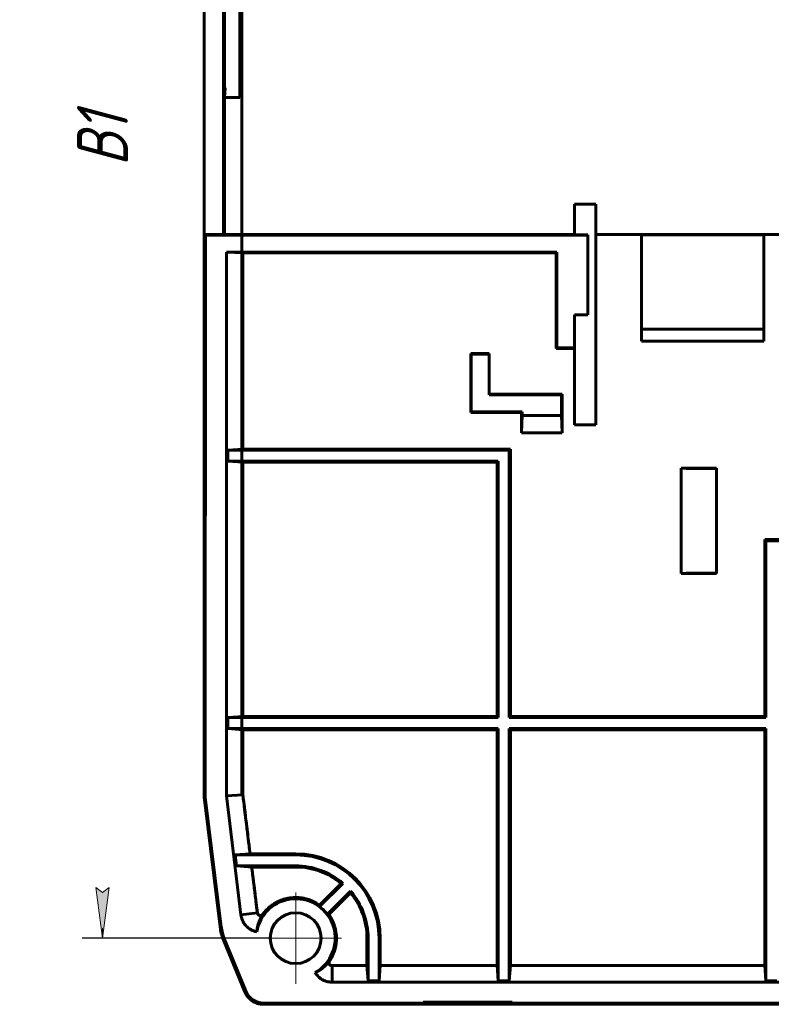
# Model space of a CAD drawing. Header units: millimetres. Extents: x 0 to 594, y 0 to 420.
# Tile 14 of 18: x 391 to 465, y 132 to 228. Entities that reach past the tile are written whole.
import ezdxf

# ---------------------------------------------------------------- set-up
doc = ezdxf.new("R2010")
doc.units = ezdxf.units.MM
for name, pattern in [('K5LT_AXLED', [19.5, 15, -1.5, 1.5, -1.5]), ('K5LT_BASIC', [0]), ('K5LT_THIN', [0])]:
    doc.linetypes.add(name, pattern=pattern)
doc.layers.add('Системный слой', color=7, linetype='Continuous')
doc.styles.add('KDIMTEXTSTYLE', font='GOST_AU.SHX', dxfattribs={"width": 0.96, "oblique": 15, "height": 5})
doc.dimstyles.new('KDIMSTYLE (1.00)', dxfattribs={"dimtxt": 5, "dimasz": 1, "dimexe": 2, "dimexo": 0, "dimgap": 1, "dimtad": 1, "dimtxsty": 'KDIMTEXTSTYLE', "dimsah": 1, "dimcen": 0, "dimdle": 1, "dimadec": 0, "dimazin": 0, "dimtfac": 0.667, "dimtmove": 0, "dimatfit": 3, "dimfxl": 1, "dimtvp": 1, "dimtolj": 1, "dimtzin": 0, "dimarcsym": 0})

# ---------------------------------------------------------------- blocks, each defined once
blk = doc.blocks.new('U16')
at = {"layer": 'Системный слой', "color": 150, "linetype": 'K5LT_BASIC', "lineweight": 60, "true_color": 0x0080ff}
for p, q in [((458.914, 131.657), (458.841, 131.657)), ((459.565, 131.657), (459.485, 131.657))]:
    blk.add_line(p, q, dxfattribs=at)
blk = doc.blocks.new('U18')
at = {"layer": 'Системный слой', "color": 150, "linetype": 'K5LT_BASIC', "lineweight": 60, "true_color": 0x0080ff}
for p, q in [((437.67, 131.657), (437.352, 131.657)), ((437.751, 131.657), (437.737, 131.657))]:
    blk.add_line(p, q, dxfattribs=at)
blk = doc.blocks.new('U27')
at = {"layer": 'Системный слой', "color": 150, "linetype": 'K5LT_BASIC', "lineweight": 60, "true_color": 0x0080ff}
for p, q in [((457.928, 131.657), (457.895, 131.657)), ((458.484, 131.657), (458.456, 131.657))]:
    blk.add_line(p, q, dxfattribs=at)
blk = doc.blocks.new('U38')
at = {"layer": 'Системный слой', "color": 150, "linetype": 'K5LT_BASIC', "lineweight": 60, "true_color": 0x0080ff}
for p, q in [((458.914, 131.657), (458.84, 131.657)), ((459.557, 131.657), (459.24, 131.657))]:
    blk.add_line(p, q, dxfattribs=at)
blk = doc.blocks.new('U46')
at = {"layer": 'Системный слой', "color": 150, "linetype": 'K5LT_BASIC', "lineweight": 60, "true_color": 0x0080ff}
for p, q in [((445.177, 131.657), (445.567, 131.657)), ((445.575, 131.657), (445.575, 131.657))]:
    blk.add_line(p, q, dxfattribs=at)
blk = doc.blocks.new('U47')
at = {"layer": 'Системный слой', "color": 150, "linetype": 'K5LT_BASIC', "lineweight": 60, "true_color": 0x0080ff}
for p, q in [((448.408, 131.657), (448.375, 131.657)), ((448.964, 131.657), (448.936, 131.657))]:
    blk.add_line(p, q, dxfattribs=at)
blk = doc.blocks.new('U52')
at = {"layer": 'Системный слой', "color": 150, "linetype": 'K5LT_BASIC', "lineweight": 60, "true_color": 0x0080ff}
for p, q in [((456.588, 131.657), (456.699, 131.657)), ((457.26, 131.657), (457.333, 131.657))]:
    blk.add_line(p, q, dxfattribs=at)
blk = doc.blocks.new('U58')
at = {"layer": 'Системный слой', "color": 150, "linetype": 'K5LT_BASIC', "lineweight": 60, "true_color": 0x0080ff}
for p, q in [((439.085, 131.657), (439.19, 131.657)), ((439.686, 131.657), (439.821, 131.657))]:
    blk.add_line(p, q, dxfattribs=at)
blk = doc.blocks.new('U60')
at = {"layer": 'Системный слой', "color": 150, "linetype": 'K5LT_BASIC', "lineweight": 60, "true_color": 0x0080ff}
for p, q in [((445.537, 131.657), (445.511, 131.657)), ((445.575, 131.657), (445.574, 131.657))]:
    blk.add_line(p, q, dxfattribs=at)
blk = doc.blocks.new('U65')
at = {"layer": 'Системный слой', "color": 150, "linetype": 'K5LT_BASIC', "lineweight": 60, "true_color": 0x0080ff}
for p, q in [((442.474, 131.657), (442.473, 131.657)), ((443.06, 131.657), (442.779, 131.657))]:
    blk.add_line(p, q, dxfattribs=at)
blk = doc.blocks.new('U67')
at = {"layer": 'Системный слой', "color": 150, "linetype": 'K5LT_BASIC', "lineweight": 60, "true_color": 0x0080ff}
for p, q in [((451.994, 131.657), (451.993, 131.657)), ((452.695, 131.657), (452.299, 131.657))]:
    blk.add_line(p, q, dxfattribs=at)
blk = doc.blocks.new('U68')
at = {"layer": 'Системный слой', "color": 150, "linetype": 'K5LT_BASIC', "lineweight": 60, "true_color": 0x0080ff}
for p, q in [((461.514, 131.657), (461.513, 131.657)), ((462.215, 131.657), (461.819, 131.657))]:
    blk.add_line(p, q, dxfattribs=at)
blk = doc.blocks.new('U71')
at = {"layer": 'Системный слой', "color": 30, "linetype": 'K5LT_AXLED', "lineweight": 18, "true_color": 0xff8000}
for q in [(418.087, 142.657), (413.587, 138.157), (418.087, 133.657), (422.587, 138.157)]:
    blk.add_line((418.087, 138.157), q, dxfattribs=at)
blk = doc.blocks.new('KDIMARROW_01')
at = {"layer": 'Системный слой'}
blk.add_hatch(color=0, dxfattribs=at).paths.add_polyline_path([(0, 0), (-5, 0.658), (-4.5, 0), (-5, -0.658)])
at = {"layer": 'Системный слой', "color": 0, "linetype": 'K5LT_THIN', "lineweight": 18}
for p, q in [((-4.5, 0), (-5, 0.658)), ((-5, 0.658), (0, 0)), ((0, 0), (-5, -0.658)), ((-5, -0.658), (-4.5, 0)), ((0, 0), (-1, 0))]:
    blk.add_line(p, q, dxfattribs=at)

msp = doc.modelspace()

# ---------------------------------------------------------------- linework, layer by layer
at = {"layer": 'Системный слой', "color": 150, "linetype": 'K5LT_BASIC', "lineweight": 60, "true_color": 0x0080ff}
for p, q in [((412.779, 152.246), (412.779, 280.437)), ((412.779, 152.246), (412.779, 280.437)), ((409.087, 175.907), (409.087, 257.407)), ((409.087, 175.907), (409.087, 257.407)), ((410.987, 207.342), (410.987, 244.652)), ((410.987, 207.342), (410.987, 244.652)), ((411.087, 244.652), (411.087, 207.342)), ((411.087, 244.652), (411.087, 207.342)), ((412.597, 231.152), (412.598, 220.843)), ((412.597, 231.152), (412.598, 220.843)), ((411.097, 220.842), (411.14, 221.784)), ((411.097, 220.842), (411.14, 221.784)), ((411.097, 220.842), (412.598, 220.843)), ((411.097, 220.842), (412.598, 220.843)), ((411.097, 220.842), (411.097, 207.349)), ((411.097, 220.842), (411.097, 207.349)), ((447.587, 210.353), (445.487, 210.353)), ((445.487, 207.353), (445.487, 210.353)), ((447.587, 210.353), (445.487, 210.353)), ((445.487, 207.353), (445.487, 210.353)), ((447.587, 207.353), (447.587, 210.353)), ((447.587, 207.353), (447.587, 210.353)), ((409.093, 207.342), (409.087, 152.018)), ((409.093, 207.342), (409.087, 152.018)), ((409.093, 207.342), (409.205, 207.286)), ((409.093, 207.342), (411.087, 207.342)), ((409.093, 207.342), (409.205, 207.286)), ((409.093, 207.342), (411.087, 207.342)), ((409.205, 207.286), (409.199, 152.025)), ((409.205, 207.286), (409.199, 152.025)), ((446.787, 207.29), (409.205, 207.286)), ((446.787, 207.29), (409.205, 207.286)), ((411.087, 207.342), (411.097, 207.349)), ((411.087, 207.342), (411.097, 207.349)), ((445.487, 207.353), (411.097, 207.349)), ((445.487, 207.353), (411.097, 207.349)), ((445.487, 207.311), (445.487, 207.353)), ((445.487, 207.311), (445.487, 207.353)), ((446.787, 207.311), (445.487, 207.311)), ((446.787, 207.311), (445.487, 207.311)), ((446.787, 207.29), (446.787, 207.311)), ((446.787, 207.29), (446.787, 207.311)), ((446.787, 199.454), (446.787, 207.29)), ((446.787, 199.454), (446.787, 207.29)), ((468.587, 207.355), (447.587, 207.353)), ((468.587, 207.355), (447.587, 207.353)), ((447.587, 207.353), (447.587, 207.351)), ((447.587, 207.353), (447.587, 207.351)), ((452.087, 207.352), (447.587, 207.351)), ((452.087, 207.352), (447.587, 207.351)), ((447.587, 188.653), (447.587, 207.351)), ((447.587, 188.653), (447.587, 207.351)), ((452.087, 207.352), (452.087, 207.331)), ((452.087, 207.352), (452.087, 207.331)), ((464.087, 207.332), (452.087, 207.331)), ((464.087, 207.332), (452.087, 207.331)), ((452.087, 207.331), (452.087, 198.053)), ((452.087, 207.331), (452.087, 198.053)), ((464.087, 207.353), (464.087, 207.332)), ((468.587, 207.353), (464.087, 207.353)), ((464.087, 207.353), (464.087, 207.332)), ((468.587, 207.353), (464.087, 207.353)), ((464.087, 198.053), (464.087, 207.332)), ((464.087, 198.053), (464.087, 207.332)), ((411.265, 205.608), (412.887, 205.547)), ((411.265, 205.608), (443.748, 205.608)), ((411.265, 152.154), (411.265, 205.608)), ((411.265, 205.608), (412.887, 205.547)), ((411.265, 205.608), (443.748, 205.608)), ((411.265, 152.154), (411.265, 205.608)), ((443.687, 205.547), (412.887, 205.547)), ((443.687, 205.547), (412.887, 205.547)), ((443.687, 205.547), (443.748, 205.608)), ((443.687, 205.547), (443.748, 205.608)), ((443.687, 205.547), (443.687, 196.154)), ((443.687, 205.547), (443.687, 196.154)), ((443.748, 205.608), (443.748, 196.215)), ((443.748, 205.608), (443.748, 196.215)), ((445.487, 199.454), (446.787, 199.454)), ((445.487, 196.215), (445.487, 199.454)), ((445.487, 199.454), (446.787, 199.454)), ((445.487, 196.215), (445.487, 199.454)), ((452.087, 198.053), (464.087, 198.053)), ((452.087, 196.853), (452.087, 198.053)), ((452.087, 198.053), (464.087, 198.053)), ((452.087, 196.853), (452.087, 198.053)), ((464.087, 198.053), (464.087, 196.853)), ((464.087, 198.053), (464.087, 196.853)), ((452.087, 196.853), (464.087, 196.853)), ((452.087, 196.853), (464.087, 196.853)), ((437.087, 195.65), (435.287, 195.65)), ((435.348, 195.589), (435.287, 195.65)), ((435.287, 195.65), (435.287, 189.85)), ((437.087, 195.65), (435.287, 195.65)), ((435.348, 195.589), (435.287, 195.65)), ((435.287, 195.65), (435.287, 189.85)), ((437.087, 195.589), (435.348, 195.589)), ((435.348, 195.589), (435.348, 189.911)), ((437.087, 195.589), (435.348, 195.589)), ((435.348, 195.589), (435.348, 189.911)), ((437.087, 195.589), (437.087, 195.65)), ((437.087, 195.589), (437.087, 195.65)), ((437.087, 191.589), (437.087, 195.589)), ((437.087, 191.589), (437.087, 195.589)), ((443.748, 196.215), (443.687, 196.154)), ((443.748, 196.215), (443.687, 196.154)), ((443.687, 196.154), (445.487, 196.154)), ((443.687, 196.154), (445.487, 196.154)), ((443.748, 196.215), (445.487, 196.215)), ((443.748, 196.215), (445.487, 196.215)), ((445.487, 196.215), (445.487, 196.154)), ((445.487, 196.215), (445.487, 196.154)), ((445.487, 196.154), (445.487, 188.653)), ((445.487, 196.154), (445.487, 188.653)), ((444.287, 191.65), (437.087, 191.65)), ((444.287, 191.65), (437.087, 191.65)), ((444.226, 191.589), (437.087, 191.589)), ((444.226, 191.589), (437.087, 191.589)), ((444.226, 191.589), (444.287, 191.65)), ((444.226, 191.589), (444.287, 191.65)), ((444.226, 189.55), (444.226, 191.589)), ((444.226, 189.55), (444.226, 191.589)), ((444.287, 191.65), (444.287, 187.85)), ((444.287, 191.65), (444.287, 187.85)), ((435.348, 189.911), (435.287, 189.85)), ((435.348, 189.911), (435.287, 189.85)), ((435.287, 189.85), (440.287, 189.85)), ((435.287, 189.85), (440.287, 189.85)), ((435.348, 189.911), (440.348, 189.911)), ((435.348, 189.911), (440.348, 189.911)), ((440.287, 189.85), (440.348, 189.911)), ((440.287, 189.85), (440.348, 189.911)), ((440.287, 189.85), (440.287, 187.85)), ((440.287, 189.85), (440.287, 187.85)), ((440.348, 189.911), (440.348, 189.55)), ((440.348, 189.911), (440.348, 189.55)), ((440.287, 187.85), (440.348, 189.55)), ((440.287, 187.85), (440.348, 189.55)), ((440.348, 189.55), (444.226, 189.55)), ((440.348, 189.55), (444.226, 189.55)), ((444.226, 189.55), (444.287, 187.85)), ((444.226, 189.55), (444.287, 187.85)), ((440.287, 187.85), (444.287, 187.85)), ((440.287, 187.85), (444.287, 187.85)), ((445.487, 188.653), (447.587, 188.653)), ((445.487, 188.653), (447.587, 188.653)), ((411.404, 186.145), (412.887, 186.257)), ((411.404, 186.145), (412.887, 186.257)), ((411.404, 186.145), (411.404, 185.069)), ((439.075, 186.145), (411.404, 186.145)), ((411.404, 186.145), (411.404, 185.069)), ((439.075, 186.145), (411.404, 186.145)), ((412.887, 186.257), (439.187, 186.257)), ((412.887, 186.257), (439.187, 186.257)), ((439.187, 186.257), (439.075, 186.145)), ((439.187, 186.257), (439.075, 186.145)), ((439.075, 159.845), (439.075, 186.145)), ((439.075, 159.845), (439.075, 186.145)), ((439.187, 186.257), (439.187, 159.957)), ((439.187, 186.257), (439.187, 159.957)), ((412.887, 184.957), (411.404, 185.069)), ((411.404, 185.069), (437.999, 185.069)), ((412.887, 184.957), (411.404, 185.069)), ((411.404, 185.069), (437.999, 185.069)), ((437.887, 184.957), (412.887, 184.957)), ((437.887, 184.957), (412.887, 184.957)), ((437.887, 184.957), (437.999, 185.069)), ((437.887, 184.957), (437.999, 185.069)), ((437.887, 159.957), (437.887, 184.957)), ((437.887, 159.957), (437.887, 184.957)), ((437.999, 185.069), (437.999, 159.845)), ((437.999, 185.069), (437.999, 159.845)), ((455.976, 184.393), (455.976, 174.021)), ((455.976, 184.393), (459.462, 184.393)), ((455.976, 184.393), (455.976, 174.021)), ((455.976, 184.393), (459.462, 184.393)), ((459.462, 184.357), (456.462, 184.357)), ((459.462, 184.357), (456.462, 184.357)), ((459.462, 174.021), (459.462, 184.393)), ((459.462, 174.021), (459.462, 184.393)), ((464.187, 177.353), (475.887, 177.354)), ((464.187, 177.353), (475.887, 177.354)), ((464.187, 159.957), (464.187, 177.353)), ((464.187, 177.353), (464.299, 177.241)), ((464.187, 159.957), (464.187, 177.353)), ((464.187, 177.353), (464.299, 177.241)), ((464.299, 177.241), (475.999, 177.243)), ((464.299, 177.241), (475.999, 177.243)), ((464.299, 177.241), (464.299, 159.845)), ((464.299, 177.241), (464.299, 159.845)), ((409.087, 175.607), (409.087, 175.907)), ((409.087, 175.607), (409.087, 175.907)), ((409.087, 175.307), (409.087, 175.607)), ((409.087, 175.607), (409.09, 175.607)), ((409.087, 175.307), (409.087, 175.607)), ((409.087, 175.607), (409.09, 175.607)), ((409.087, 175.307), (409.087, 175.007)), ((409.087, 175.307), (409.087, 175.007)), ((409.087, 174.707), (409.087, 175.007)), ((409.087, 174.707), (409.087, 175.007)), ((409.089, 174.707), (409.087, 174.707)), ((409.087, 174.407), (409.087, 174.707)), ((409.089, 174.707), (409.087, 174.707)), ((409.087, 174.407), (409.087, 174.707)), ((409.087, 158.907), (409.087, 174.407)), ((409.087, 158.907), (409.087, 174.407)), ((459.462, 174.021), (455.976, 174.021)), ((459.462, 174.021), (455.976, 174.021)), ((456.462, 174.058), (459.462, 174.058)), ((456.462, 174.058), (459.462, 174.058)), ((411.404, 159.845), (412.887, 159.957)), ((411.404, 159.845), (412.887, 159.957)), ((437.999, 159.845), (411.404, 159.845)), ((411.404, 159.845), (411.404, 158.769)), ((437.999, 159.845), (411.404, 159.845)), ((411.404, 159.845), (411.404, 158.769)), ((412.887, 159.957), (437.887, 159.957)), ((412.887, 159.957), (437.887, 159.957)), ((437.887, 159.957), (437.999, 159.845)), ((437.887, 159.957), (437.999, 159.845)), ((439.187, 159.957), (439.075, 159.845)), ((439.187, 159.957), (439.075, 159.845)), ((464.299, 159.845), (439.075, 159.845)), ((464.299, 159.845), (439.075, 159.845)), ((439.187, 159.957), (464.187, 159.957)), ((439.187, 159.957), (464.187, 159.957)), ((464.187, 159.957), (464.299, 159.845)), ((464.187, 159.957), (464.299, 159.845)), ((409.087, 158.607), (409.087, 158.907)), ((409.087, 158.607), (409.087, 158.907)), ((409.087, 158.607), (409.088, 158.607)), ((409.087, 158.307), (409.087, 158.607)), ((409.087, 158.607), (409.088, 158.607)), ((409.087, 158.307), (409.087, 158.607)), ((409.087, 158.307), (409.087, 158.007)), ((409.087, 158.307), (409.087, 158.007)), ((409.087, 157.707), (409.087, 158.007)), ((409.087, 157.707), (409.087, 158.007)), ((412.887, 158.657), (411.404, 158.769)), ((411.404, 158.769), (437.999, 158.769)), ((412.887, 158.657), (411.404, 158.769)), ((411.404, 158.769), (437.999, 158.769)), ((412.887, 158.657), (437.887, 158.657)), ((412.887, 158.657), (437.887, 158.657)), ((437.887, 158.657), (437.999, 158.769)), ((437.887, 158.657), (437.999, 158.769)), ((437.887, 135.457), (437.887, 158.657)), ((437.887, 135.457), (437.887, 158.657)), ((437.999, 158.769), (437.999, 133.974)), ((437.999, 158.769), (437.999, 133.974)), ((439.187, 158.657), (439.075, 158.769)), ((439.075, 158.769), (464.299, 158.769)), ((439.075, 133.974), (439.075, 158.769)), ((439.187, 158.657), (439.075, 158.769)), ((439.075, 158.769), (464.299, 158.769)), ((439.075, 133.974), (439.075, 158.769)), ((439.187, 158.657), (464.187, 158.657)), ((439.187, 135.457), (439.187, 158.657)), ((439.187, 158.657), (464.187, 158.657)), ((439.187, 135.457), (439.187, 158.657)), ((464.187, 158.657), (464.299, 158.769)), ((464.187, 158.657), (464.299, 158.769)), ((464.187, 135.457), (464.187, 158.657)), ((464.187, 135.457), (464.187, 158.657)), ((464.299, 158.769), (464.299, 133.974)), ((464.299, 158.769), (464.299, 133.974)), ((409.087, 157.407), (409.087, 157.707)), ((409.088, 157.707), (409.087, 157.707)), ((409.087, 157.407), (409.087, 157.707)), ((409.088, 157.707), (409.087, 157.707)), ((409.087, 152.018), (409.087, 157.407)), ((409.087, 152.018), (409.087, 157.407)), ((409.199, 152.025), (409.087, 152.018)), ((409.199, 152.025), (409.087, 152.018)), ((409.087, 152.018), (410.652, 139.273)), ((409.087, 152.018), (410.652, 139.273)), ((409.199, 152.025), (410.763, 139.286)), ((409.199, 152.025), (410.763, 139.286)), ((412.887, 152.253), (411.265, 152.154)), ((412.887, 152.253), (411.265, 152.154)), ((412.702, 140.451), (411.265, 152.154)), ((412.702, 140.451), (411.265, 152.154)), ((412.118, 146.345), (413.599, 146.457)), ((412.118, 146.345), (413.599, 146.457)), ((418.087, 146.345), (412.118, 146.345)), ((412.118, 146.345), (412.25, 145.269)), ((418.087, 146.345), (412.118, 146.345)), ((412.118, 146.345), (412.25, 145.269)), ((418.087, 146.457), (413.599, 146.457)), ((418.087, 146.457), (413.599, 146.457)), ((418.087, 145.269), (412.25, 145.269)), ((413.758, 145.157), (412.25, 145.269)), ((418.087, 145.269), (412.25, 145.269)), ((413.758, 145.157), (412.25, 145.269)), ((413.758, 145.157), (418.087, 145.157)), ((413.758, 145.157), (418.087, 145.157)), ((422.556, 143.545), (420.418, 141.408)), ((422.556, 143.545), (420.418, 141.408)), ((422.721, 143.552), (420.429, 141.261)), ((422.721, 143.552), (420.429, 141.261)), ((421.191, 140.499), (423.482, 142.791)), ((421.191, 140.499), (423.482, 142.791)), ((421.337, 140.488), (423.475, 142.626)), ((421.337, 140.488), (423.475, 142.626)), ((414.312, 140.649), (412.702, 140.451)), ((414.312, 140.649), (412.702, 140.451)), ((410.989, 137.983), (413.078, 132.897)), ((410.989, 137.983), (413.078, 132.897)), ((411.093, 138.025), (413.181, 132.94)), ((411.093, 138.025), (413.181, 132.94)), ((425.087, 135.457), (425.087, 138.157)), ((425.087, 135.457), (425.087, 138.157)), ((425.199, 138.157), (425.199, 133.974)), ((425.199, 138.157), (425.199, 133.974)), ((426.275, 133.974), (426.275, 138.157)), ((426.275, 133.974), (426.275, 138.157)), ((426.387, 135.457), (426.387, 138.157)), ((426.387, 135.457), (426.387, 138.157)), ((421.655, 135.457), (421.654, 133.835)), ((421.655, 135.457), (421.654, 133.835)), ((425.199, 133.974), (425.087, 135.457)), ((425.199, 133.974), (425.087, 135.457)), ((426.387, 135.457), (426.275, 133.974)), ((426.387, 135.457), (426.275, 133.974)), ((437.999, 133.974), (437.887, 135.457)), ((437.999, 133.974), (437.887, 135.457)), ((439.187, 135.457), (439.075, 133.974)), ((439.187, 135.457), (439.075, 133.974)), ((464.299, 133.974), (464.187, 135.457)), ((464.299, 133.974), (464.187, 135.457)), ((494.52, 133.835), (421.654, 133.835)), ((494.52, 133.835), (421.654, 133.835)), ((425.199, 133.974), (426.275, 133.974)), ((425.199, 133.974), (426.275, 133.974)), ((437.999, 133.974), (439.075, 133.974)), ((437.999, 133.974), (439.075, 133.974)), ((464.299, 133.974), (465.375, 133.974)), ((464.299, 133.974), (465.375, 133.974)), ((414.928, 131.769), (501.246, 131.769)), ((414.928, 131.769), (501.246, 131.769)), ((501.246, 131.657), (414.928, 131.657)), ((501.246, 131.657), (414.928, 131.657)), ((431.508, 131.657), (431.822, 131.657)), ((432.449, 131.657), (432.128, 131.657)), ((433.11, 131.657), (433.045, 131.657)), ((433.11, 131.657), (433.045, 131.657)), ((433.11, 131.657), (433.274, 131.657)), ((433.11, 131.657), (433.281, 131.657)), ((437.352, 131.657), (437.67, 131.657)), ((437.67, 131.657), (437.352, 131.657)), ((437.352, 131.657), (437.67, 131.657)), ((437.67, 131.657), (437.747, 131.657)), ((437.67, 131.657), (437.747, 131.657)), ((437.751, 131.657), (437.737, 131.657)), ((437.751, 131.657), (437.747, 131.657)), ((437.751, 131.657), (437.747, 131.657)), ((438.483, 131.657), (439.113, 131.657)), ((438.878, 131.657), (439.085, 131.657)), ((439.085, 131.657), (439.996, 131.657)), ((439.996, 131.657), (439.237, 131.657)), ((439.686, 131.657), (439.497, 131.657)), ((440.486, 131.657), (440.422, 131.657)), ((440.486, 131.657), (440.423, 131.657)), ((440.486, 131.657), (440.651, 131.657)), ((440.486, 131.657), (440.564, 131.657)), ((442.474, 131.657), (443.064, 131.657)), ((445.177, 131.657), (445.567, 131.657)), ((445.537, 131.657), (445.567, 131.657)), ((445.537, 131.657), (445.567, 131.657)), ((445.574, 131.657), (445.569, 131.657)), ((445.574, 131.657), (445.569, 131.657)), ((445.575, 131.657), (445.574, 131.657)), ((447.042, 131.657), (446.294, 131.657)), ((447.042, 131.657), (446.294, 131.657)), ((448.174, 131.657), (448.408, 131.657)), ((448.232, 131.657), (448.408, 131.657)), ((448.408, 131.657), (448.375, 131.657)), ((448.964, 131.657), (448.936, 131.657)), ((451.994, 131.657), (452.584, 131.657)), ((456.716, 131.657), (456.588, 131.657)), ((456.588, 131.657), (456.699, 131.657)), ((456.716, 131.657), (456.601, 131.657)), ((456.855, 131.657), (456.616, 131.657)), ((456.855, 131.657), (456.622, 131.657)), ((456.688, 131.657), (456.829, 131.657)), ((456.688, 131.657), (456.829, 131.657)), ((456.829, 131.657), (456.829, 131.657)), ((456.829, 131.657), (456.829, 131.657)), ((456.831, 131.657), (457.1, 131.657)), ((456.831, 131.657), (457.1, 131.657)), ((457.752, 131.657), (457.928, 131.657)), ((457.799, 131.657), (457.928, 131.657)), ((458.484, 131.657), (458.456, 131.657)), ((458.835, 131.657), (459.321, 131.657)), ((459.009, 131.657), (459.344, 131.657)), ((459.557, 131.657), (459.318, 131.657)), ((459.557, 131.657), (459.468, 131.657)), ((459.565, 131.657), (459.573, 131.657)), ((461.514, 131.657), (462.104, 131.657))]:
    msp.add_line(p, q, dxfattribs=at)
at = {"layer": 'Системный слой', "color": 30, "linetype": 'K5LT_AXLED', "lineweight": 18, "true_color": 0xff8000}
msp.add_line((430.618, 131.957), (439.352, 131.957), dxfattribs=at)
at = {"layer": 'Системный слой', "color": 150, "linetype": 'K5LT_BASIC', "lineweight": 60, "true_color": 0x0080ff}
msp.add_circle((418.087, 138.157), 2.5, dxfattribs=at)
msp.add_circle((418.087, 138.157), 2.5, dxfattribs=at)
for radius, start, end in [(8.3, 0, 90), (8.3, 0, 90), (8.188, 0, 90), (8.188, 0, 90), (7.112, 49.34059, 90), (7.112, 49.34059, 90), (7, 50.328, 90), (7, 50.328, 90), (7, 0, 39.672), (7, 0, 39.672), (7.112, 0, 40.65941), (7.112, 0, 40.65941), (3.878, 299.49813, 170.5797), (3.878, 299.49813, 170.5797), (3.888, 37.04295, 52.95705), (3.888, 37.04295, 52.95705)]:
    msp.add_arc((418.087, 138.157), radius, start, end, dxfattribs=at)
for points, knots in [([(412.887, 186.257), (412.888, 188.084), (412.888, 189.911), (412.888, 192.986), (412.888, 194.233), (412.888, 197.523), (412.888, 199.566), (412.888, 202.461), (412.888, 203.313), (412.888, 204.626), (412.888, 205.087), (412.887, 205.547)], [0, 0, 0, 0, 0.284168, 0.284168, 0.478133, 0.478133, 0.795832, 0.795832, 0.928331, 0.928331, 1, 1, 1, 1]), ([(412.887, 159.957), (412.888, 162.332), (412.888, 164.706), (412.888, 168.709), (412.888, 170.337), (412.888, 174.638), (412.888, 177.311), (412.888, 181.13), (412.888, 182.278), (412.888, 183.936), (412.888, 184.447), (412.887, 184.957)], [0, 0, 0, 0, 0.284944, 0.284944, 0.480344, 0.480344, 0.801035, 0.801035, 0.938736, 0.938736, 1, 1, 1, 1]), ([(412.887, 152.253), (412.887, 152.81), (412.888, 153.367), (412.888, 154.274), (412.888, 154.625), (412.888, 155.463), (412.888, 155.95), (412.888, 156.875), (412.888, 157.314), (412.888, 158.054), (412.888, 158.356), (412.887, 158.657)], [0, 0, 0, 0, 0.260888, 0.260888, 0.425209, 0.425209, 0.653229, 0.653229, 0.858741, 0.858741, 1, 1, 1, 1]), ([(412.887, 152.253), (412.949, 151.749), (413.012, 151.244), (413.113, 150.423), (413.152, 150.105), (413.245, 149.346), (413.299, 148.905), (413.4, 148.083), (413.447, 147.701), (413.529, 147.032), (413.564, 146.745), (413.599, 146.457)], [0, 0, 0, 0, 0.260968, 0.260968, 0.425439, 0.425439, 0.653721, 0.653721, 0.851161, 0.851161, 1, 1, 1, 1]), ([(413.758, 145.157), (413.816, 144.691), (413.873, 144.225), (413.971, 143.435), (414.01, 143.11), (414.105, 142.343), (414.159, 141.9), (414.242, 141.221), (414.273, 140.985), (414.304, 140.715), (414.308, 140.682), (414.312, 140.649)], [0, 0, 0, 0, 0.310172, 0.310172, 0.525964, 0.525964, 0.820677, 0.820677, 0.978021, 0.978021, 1, 1, 1, 1]), ([(422.556, 143.545), (422.564, 143.545), (422.573, 143.546), (422.59, 143.547), (422.598, 143.547), (422.615, 143.548), (422.623, 143.548), (422.64, 143.549), (422.649, 143.549), (422.666, 143.55), (422.674, 143.55), (422.691, 143.551), (422.699, 143.551), (422.712, 143.552), (422.716, 143.552), (422.721, 143.552)], [0, 0, 0, 0, 0.153918, 0.153918, 0.307673, 0.307673, 0.461264, 0.461264, 0.614692, 0.614692, 0.767958, 0.767958, 0.921062, 0.921062, 1, 1, 1, 1]), ([(423.475, 142.626), (423.475, 142.634), (423.476, 142.643), (423.477, 142.66), (423.477, 142.668), (423.478, 142.685), (423.478, 142.694), (423.479, 142.71), (423.479, 142.719), (423.48, 142.736), (423.48, 142.744), (423.481, 142.761), (423.481, 142.769), (423.482, 142.782), (423.482, 142.786), (423.482, 142.791)], [0, 0, 0, 0, 0.153918, 0.153918, 0.307673, 0.307673, 0.461264, 0.461264, 0.614692, 0.614692, 0.767958, 0.767958, 0.921062, 0.921062, 1, 1, 1, 1]), ([(414.852, 140.51), (414.956, 140.645), (415.061, 140.779), (415.297, 141.027), (415.422, 141.146), (415.686, 141.361), (415.826, 141.462), (416.114, 141.64), (416.265, 141.722), (416.571, 141.862), (416.731, 141.924), (417.051, 142.024), (417.217, 142.065), (417.546, 142.124), (417.714, 142.143), (418.047, 142.16), (418.216, 142.158), (418.547, 142.134), (418.713, 142.111), (419.038, 142.046), (419.199, 142.003), (419.512, 141.899), (419.666, 141.835), (419.962, 141.695), (420.106, 141.613), (420.302, 141.489), (420.36, 141.448), (420.418, 141.408)], [0, 0, 0, 0, 0.089193, 0.089193, 0.174171, 0.174171, 0.255903, 0.255903, 0.335217, 0.335217, 0.412848, 0.412848, 0.489463, 0.489463, 0.565688, 0.565688, 0.642128, 0.642128, 0.719389, 0.719389, 0.798096, 0.798096, 0.878911, 0.878911, 0.962561, 0.962561, 1, 1, 1, 1]), ([(420.418, 141.408), (420.419, 141.4), (420.419, 141.393), (420.421, 141.378), (420.421, 141.37), (420.422, 141.356), (420.423, 141.348), (420.424, 141.333), (420.425, 141.326), (420.426, 141.311), (420.426, 141.303), (420.427, 141.288), (420.428, 141.281), (420.429, 141.269), (420.429, 141.265), (420.429, 141.261)], [0, 0, 0, 0, 0.151703, 0.151703, 0.303568, 0.303568, 0.455596, 0.455596, 0.607787, 0.607787, 0.760142, 0.760142, 0.912662, 0.912662, 1, 1, 1, 1]), ([(412.702, 140.451), (412.714, 140.37), (412.727, 140.289), (412.768, 140.129), (412.793, 140.049), (412.854, 139.896), (412.89, 139.821), (412.969, 139.678), (413.014, 139.608), (413.112, 139.475), (413.166, 139.411), (413.279, 139.293), (413.34, 139.237), (413.468, 139.134), (413.536, 139.086), (413.676, 139), (413.749, 138.961), (413.898, 138.895), (413.975, 138.866), (414.122, 138.821), (414.192, 138.807), (414.262, 138.792)], [0, 0, 0, 0, 0.100614, 0.100614, 0.20224, 0.20224, 0.303294, 0.303294, 0.404542, 0.404542, 0.506392, 0.506392, 0.607305, 0.607305, 0.709434, 0.709434, 0.810398, 0.810398, 0.911979, 0.911979, 1, 1, 1, 1]), ([(412.702, 140.451), (412.724, 140.27), (412.828, 139.884), (413.161, 139.366), (413.662, 138.97), (414.06, 138.829), (414.262, 138.792)], [0, 0, 0, 0, 0.223187, 0.484863, 0.746539, 1, 1, 1, 1]), ([(414.852, 140.51), (414.845, 140.5), (414.832, 140.482), (414.816, 140.457), (414.8, 140.432), (414.782, 140.404), (414.763, 140.373), (414.746, 140.344), (414.73, 140.317), (414.716, 140.291), (414.7, 140.263), (414.683, 140.23), (414.663, 140.192), (414.641, 140.148), (414.616, 140.097), (414.591, 140.044), (414.567, 139.988), (414.541, 139.928), (414.513, 139.86), (414.484, 139.783), (414.457, 139.705), (414.433, 139.633), (414.411, 139.565), (414.391, 139.495), (414.372, 139.423), (414.351, 139.34), (414.328, 139.24), (414.303, 139.111), (414.283, 138.981), (414.269, 138.869), (414.263, 138.812), (414.262, 138.792)], [0, 0, 0, 0, 0.023294, 0.044031, 0.064473, 0.091974, 0.122051, 0.150784, 0.174775, 0.198506, 0.225872, 0.257071, 0.292102, 0.332807, 0.375945, 0.421515, 0.462467, 0.503287, 0.550877, 0.601148, 0.64743, 0.682822, 0.715769, 0.748057, 0.779773, 0.809532, 0.850477, 0.897122, 0.949469, 0.981963, 1, 1, 1, 1]), ([(414.312, 140.649), (414.314, 140.63), (414.321, 140.595), (414.338, 140.548), (414.363, 140.504), (414.397, 140.462), (414.444, 140.422), (414.5, 140.393), (414.562, 140.377), (414.622, 140.375), (414.681, 140.385), (414.732, 140.405), (414.778, 140.433), (414.813, 140.462), (414.837, 140.489), (414.848, 140.504), (414.852, 140.51)], [0, 0, 0, 0, 0.075299, 0.142003, 0.203977, 0.280062, 0.36389, 0.456464, 0.543115, 0.63067, 0.708938, 0.788286, 0.85721, 0.927658, 0.971574, 1, 1, 1, 1]), ([(421.337, 140.488), (421.33, 140.489), (421.323, 140.489), (421.308, 140.491), (421.3, 140.491), (421.285, 140.492), (421.278, 140.493), (421.263, 140.494), (421.256, 140.495), (421.241, 140.496), (421.233, 140.496), (421.218, 140.497), (421.211, 140.498), (421.199, 140.499), (421.195, 140.499), (421.191, 140.499)], [0, 0, 0, 0, 0.151703, 0.151703, 0.303568, 0.303568, 0.455596, 0.455596, 0.607787, 0.607787, 0.760142, 0.760142, 0.912662, 0.912662, 1, 1, 1, 1]), ([(421.337, 140.488), (421.432, 140.347), (421.527, 140.207), (421.687, 139.907), (421.76, 139.751), (421.881, 139.435), (421.932, 139.272), (422.012, 138.945), (422.042, 138.777), (422.08, 138.444), (422.089, 138.274), (422.085, 137.94), (422.072, 137.771), (422.026, 137.442), (421.992, 137.277), (421.906, 136.956), (421.852, 136.798), (421.728, 136.491), (421.655, 136.341), (421.522, 136.105), (421.464, 136.015), (421.406, 135.925)], [0, 0, 0, 0, 0.110146, 0.110146, 0.216434, 0.216434, 0.319907, 0.319907, 0.421494, 0.421494, 0.522051, 0.522051, 0.622389, 0.622389, 0.723303, 0.723303, 0.825598, 0.825598, 0.93011, 0.93011, 1, 1, 1, 1]), ([(410.652, 139.273), (410.685, 139.06), (410.718, 138.848), (410.824, 138.435), (410.889, 138.233), (410.975, 138.017), (410.982, 138), (410.989, 137.983)], [0, 0, 0, 0, 0.481137, 0.481137, 0.958085, 0.958085, 1, 1, 1, 1]), ([(410.763, 139.286), (410.794, 139.083), (410.826, 138.879), (410.927, 138.481), (410.99, 138.285), (411.074, 138.07), (411.084, 138.048), (411.093, 138.025)], [0, 0, 0, 0, 0.471412, 0.471412, 0.944347, 0.944347, 1, 1, 1, 1]), ([(419.996, 134.782), (420.074, 134.818), (420.207, 134.887), (420.368, 134.981), (420.497, 135.064), (420.605, 135.139), (420.7, 135.209), (420.786, 135.277), (420.864, 135.342), (420.931, 135.401), (420.983, 135.448), (421.024, 135.486), (421.056, 135.518), (421.087, 135.548), (421.117, 135.579), (421.145, 135.608), (421.171, 135.636), (421.196, 135.663), (421.22, 135.69), (421.241, 135.714), (421.26, 135.736), (421.278, 135.757), (421.295, 135.777), (421.31, 135.796), (421.323, 135.812), (421.334, 135.827), (421.346, 135.842), (421.357, 135.857), (421.37, 135.874), (421.382, 135.89), (421.394, 135.907), (421.402, 135.919), (421.406, 135.925)], [0, 0, 0, 0, 0.076528, 0.143405, 0.202628, 0.261502, 0.317011, 0.373081, 0.431522, 0.488232, 0.533779, 0.568693, 0.599172, 0.630279, 0.661878, 0.692844, 0.720849, 0.750699, 0.778778, 0.805326, 0.825673, 0.848558, 0.869776, 0.889327, 0.903762, 0.91777, 0.932, 0.946054, 0.960543, 0.974816, 0.988155, 1, 1, 1, 1]), ([(421.406, 135.925), (421.397, 135.912), (421.382, 135.885), (421.364, 135.841), (421.353, 135.795), (421.35, 135.743), (421.355, 135.697), (421.365, 135.66), (421.376, 135.633), (421.386, 135.612), (421.397, 135.592), (421.414, 135.569), (421.439, 135.54), (421.475, 135.51), (421.518, 135.485), (421.563, 135.468), (421.608, 135.459), (421.639, 135.457), (421.655, 135.457)], [0, 0, 0, 0, 0.071416, 0.135694, 0.212262, 0.290546, 0.370548, 0.425532, 0.469877, 0.503002, 0.534504, 0.574867, 0.634482, 0.711128, 0.79034, 0.862305, 0.929754, 1, 1, 1, 1]), ([(419.996, 134.782), (420.04, 134.713), (420.084, 134.644), (420.183, 134.516), (420.237, 134.455), (420.346, 134.345), (420.402, 134.295), (420.525, 134.199), (420.593, 134.152), (420.733, 134.067), (420.807, 134.029), (420.958, 133.963), (421.037, 133.935), (421.195, 133.889), (421.275, 133.871), (421.436, 133.845), (421.519, 133.838), (421.619, 133.835), (421.637, 133.835), (421.654, 133.835)], [0, 0, 0, 0, 0.122788, 0.122788, 0.24436, 0.24436, 0.356114, 0.356114, 0.479639, 0.479639, 0.602639, 0.602639, 0.727577, 0.727577, 0.85013, 0.85013, 0.973353, 0.973353, 1, 1, 1, 1]), ([(419.996, 134.782), (420.042, 134.705), (420.207, 134.463), (420.578, 134.124), (421.112, 133.884), (421.485, 133.835), (421.654, 133.835)], [0, 0, 0, 0, 0.133946, 0.440055, 0.746164, 1, 1, 1, 1]), ([(421.655, 135.457), (422.04, 135.457), (422.425, 135.458), (423.112, 135.458), (423.413, 135.458), (423.932, 135.458), (424.149, 135.458), (424.606, 135.458), (424.847, 135.458), (425.087, 135.457)], [0, 0, 0, 0, 0.336667, 0.336667, 0.60017, 0.60017, 0.789804, 0.789804, 1, 1, 1, 1]), ([(426.387, 135.457), (427.479, 135.458), (428.572, 135.458), (430.414, 135.458), (431.163, 135.458), (433.143, 135.458), (434.373, 135.458), (436.132, 135.458), (436.661, 135.458), (437.423, 135.458), (437.655, 135.458), (437.887, 135.457)], [0, 0, 0, 0, 0.284995, 0.284995, 0.480491, 0.480491, 0.80138, 0.80138, 0.939427, 0.939427, 1, 1, 1, 1]), ([(439.187, 135.457), (441.561, 135.458), (443.936, 135.458), (447.939, 135.458), (449.567, 135.458), (453.868, 135.458), (456.54, 135.458), (460.36, 135.458), (461.508, 135.458), (463.166, 135.458), (463.676, 135.458), (464.187, 135.457)], [0, 0, 0, 0, 0.284944, 0.284944, 0.480344, 0.480344, 0.801035, 0.801035, 0.938736, 0.938736, 1, 1, 1, 1]), ([(413.078, 132.897), (413.111, 132.823), (413.144, 132.748), (413.22, 132.61), (413.261, 132.545), (413.351, 132.42), (413.399, 132.361), (413.505, 132.246), (413.563, 132.192), (413.687, 132.086), (413.754, 132.036), (413.907, 131.935), (413.993, 131.885), (414.161, 131.806), (414.24, 131.774), (414.399, 131.724), (414.477, 131.704), (414.636, 131.675), (414.716, 131.666), (414.842, 131.658), (414.885, 131.658), (414.928, 131.657)], [0, 0, 0, 0, 0.093309, 0.093309, 0.188174, 0.188174, 0.286815, 0.286815, 0.39231, 0.39231, 0.505, 0.505, 0.638755, 0.638755, 0.751876, 0.751876, 0.854305, 0.854305, 0.950975, 0.950975, 1, 1, 1, 1]), ([(413.181, 132.94), (413.214, 132.867), (413.247, 132.794), (413.323, 132.658), (413.365, 132.593), (413.458, 132.468), (413.509, 132.408), (413.619, 132.293), (413.679, 132.239), (413.805, 132.137), (413.872, 132.09), (414.011, 132.004), (414.084, 131.966), (414.23, 131.9), (414.304, 131.873), (414.454, 131.827), (414.532, 131.808), (414.689, 131.782), (414.768, 131.774), (414.875, 131.769), (414.902, 131.769), (414.928, 131.769)], [0, 0, 0, 0, 0.103634, 0.103634, 0.207802, 0.207802, 0.314547, 0.314547, 0.423828, 0.423828, 0.535078, 0.535078, 0.646401, 0.646401, 0.7525, 0.7525, 0.860809, 0.860809, 0.965621, 0.965621, 1, 1, 1, 1])]:
    msp.add_open_spline(points, degree=3, knots=knots, dxfattribs=at)
for points in [[(412.887, 186.257), (412.887, 188.4), (412.888, 192.687), (412.888, 199.117), (412.887, 203.404), (412.887, 205.547)], [(412.887, 159.957), (412.887, 162.735), (412.888, 168.29), (412.888, 176.624), (412.887, 182.179), (412.887, 184.957)], [(412.887, 152.253), (412.887, 152.964), (412.888, 154.388), (412.888, 156.522), (412.887, 157.946), (412.887, 158.657)], [(412.887, 152.253), (412.966, 151.609), (413.125, 150.321), (413.362, 148.389), (413.52, 147.101), (413.599, 146.457)], [(413.758, 145.157), (413.82, 144.656), (413.944, 143.655), (414.129, 142.152), (414.25, 141.15), (414.312, 140.649)], [(422.556, 143.545), (422.574, 143.546), (422.611, 143.548), (422.666, 143.55), (422.702, 143.551), (422.721, 143.552)], [(423.475, 142.626), (423.476, 142.644), (423.477, 142.681), (423.48, 142.736), (423.481, 142.772), (423.482, 142.791)], [(420.418, 141.408), (420.42, 141.391), (420.422, 141.359), (420.426, 141.31), (420.428, 141.277), (420.429, 141.261)], [(414.852, 140.51), (414.835, 140.486), (414.807, 140.444), (414.77, 140.384), (414.735, 140.325), (414.703, 140.268), (414.672, 140.21), (414.641, 140.148), (414.609, 140.083), (414.577, 140.013), (414.544, 139.937), (414.511, 139.854), (414.477, 139.764), (414.442, 139.664), (414.407, 139.552), (414.372, 139.428), (414.339, 139.291), (414.308, 139.14), (414.282, 138.977), (414.267, 138.855), (414.262, 138.792)], [(414.312, 140.649), (414.317, 140.607), (414.343, 140.533), (414.422, 140.441), (414.531, 140.388), (414.652, 140.38), (414.767, 140.421), (414.827, 140.475), (414.852, 140.51)], [(414.312, 140.649), (414.315, 140.618), (414.331, 140.557), (414.379, 140.477), (414.448, 140.417), (414.531, 140.381), (414.621, 140.372), (414.71, 140.392), (414.79, 140.438), (414.834, 140.484), (414.852, 140.51)], [(421.337, 140.488), (421.321, 140.49), (421.289, 140.492), (421.24, 140.496), (421.207, 140.498), (421.191, 140.499)], [(410.989, 137.983), (410.819, 138.397), (410.707, 138.827), (410.652, 139.273)], [(410.652, 139.273), (410.707, 138.827), (410.819, 138.397), (410.989, 137.983)], [(410.763, 139.286), (410.781, 139.141), (410.829, 138.855), (410.939, 138.434), (411.037, 138.16), (411.093, 138.025)], [(419.996, 134.782), (420.047, 134.806), (420.143, 134.854), (420.272, 134.924), (420.387, 134.994), (420.492, 135.061), (420.586, 135.126), (420.672, 135.188), (420.751, 135.249), (420.823, 135.307), (420.889, 135.363), (420.949, 135.417), (421.005, 135.469), (421.058, 135.519), (421.106, 135.568), (421.152, 135.615), (421.196, 135.663), (421.239, 135.711), (421.28, 135.759), (421.319, 135.807), (421.361, 135.861), (421.389, 135.9), (421.406, 135.925)], [(421.406, 135.925), (421.388, 135.899), (421.36, 135.84), (421.346, 135.747), (421.362, 135.654), (421.406, 135.572), (421.474, 135.507), (421.56, 135.466), (421.623, 135.457), (421.655, 135.457)], [(421.406, 135.925), (421.385, 135.894), (421.357, 135.828), (421.35, 135.72), (421.382, 135.617), (421.448, 135.53), (421.547, 135.47), (421.617, 135.457), (421.655, 135.457)], [(421.655, 135.457), (422.036, 135.457), (422.799, 135.458), (423.943, 135.458), (424.706, 135.457), (425.087, 135.457)], [(426.387, 135.457), (427.665, 135.457), (430.22, 135.458), (434.054, 135.458), (436.609, 135.457), (437.887, 135.457)], [(439.187, 135.457), (441.965, 135.457), (447.52, 135.458), (455.854, 135.458), (461.409, 135.457), (464.187, 135.457)], [(413.078, 132.897), (413.248, 132.484), (413.764, 131.921), (414.481, 131.657), (414.928, 131.657)], [(413.078, 132.897), (413.248, 132.484), (413.764, 131.921), (414.481, 131.657), (414.928, 131.657)], [(413.181, 132.94), (413.255, 132.76), (413.448, 132.44), (413.862, 132.067), (414.365, 131.826), (414.733, 131.769), (414.928, 131.769)]]:
    msp.add_open_spline(points, degree=3, dxfattribs=at)
for points, weights in [([(414.852, 140.51), (416.223, 142.395), (418.524, 142.766), (420.418, 141.408)], [1, 0.80630868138, 0.80630868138, 1]), ([(414.312, 140.649), (414.352, 140.331), (414.664, 140.251), (414.852, 140.51)], [1.46066219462, 0.845345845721, 0.846447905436, 1.46396837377]), ([(421.337, 140.488), (422.344, 139.085), (422.37, 137.358), (421.406, 135.925)], [1, 0.880870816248, 0.880870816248, 1]), ([(410.989, 137.983), (410.944, 138.093), (410.903, 138.205), (410.866, 138.318)], [1, 0.998407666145, 0.997241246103, 0.996500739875]), ([(413.078, 132.897), (413.396, 132.123), (414.091, 131.657), (414.928, 131.657)], [1, 0.887077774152, 0.887077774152, 1])]:
    msp.add_rational_spline(points, weights, degree=3, dxfattribs=at)
msp.add_rational_spline([(421.406, 135.925), (421.34, 135.826), (421.339, 135.712), (421.39, 135.616), (421.441, 135.52), (421.536, 135.457), (421.655, 135.457)], [1.00347129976, 0.980574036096, 1.07095235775, 1.27460626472, 1.07141351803, 0.980983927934, 1.00331749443], degree=3, knots=[0.0001649, 0.0001649, 0.0001649, 0.0001649, 0.5006491, 0.5006491, 0.5006491, 1, 1, 1, 1], dxfattribs=at)

# ---------------------------------------------------------------- block references
at = {"layer": 'Системный слой'}
for name in ['U71', 'U18', 'U58', 'U65', 'U46', 'U60', 'U47', 'U67', 'U52', 'U27', 'U38', 'U16', 'U68']:
    msp.add_blockref(name, (0, 0), dxfattribs=at)

# ---------------------------------------------------------------- dimensions: what is measured, and where the dimension line sits
at = {"layer": 'Системный слой', "color": 7}
msp.add_linear_dim(base=(399.087, 295.157), p1=(415.587, 138.157), p2=(415.587, 295.157), angle=90, location=(399.087, 216.657), text='\\H5.0;\\W0.965;\\Q15;\\H5.0;\\W0.965;\\Q15;\\Q15;В1', dimstyle='KDIMSTYLE (1.00)', override={"dimexo": 0, "dimblk1": 'KDIMARROW_01', "dimblk2": 'KDIMARROW_01', "dimse1": 0, "dimse2": 0, "dimclrt": 7, "dimtolj": 1}, dxfattribs=at).render()

doc.saveas('drawing.dxf')
